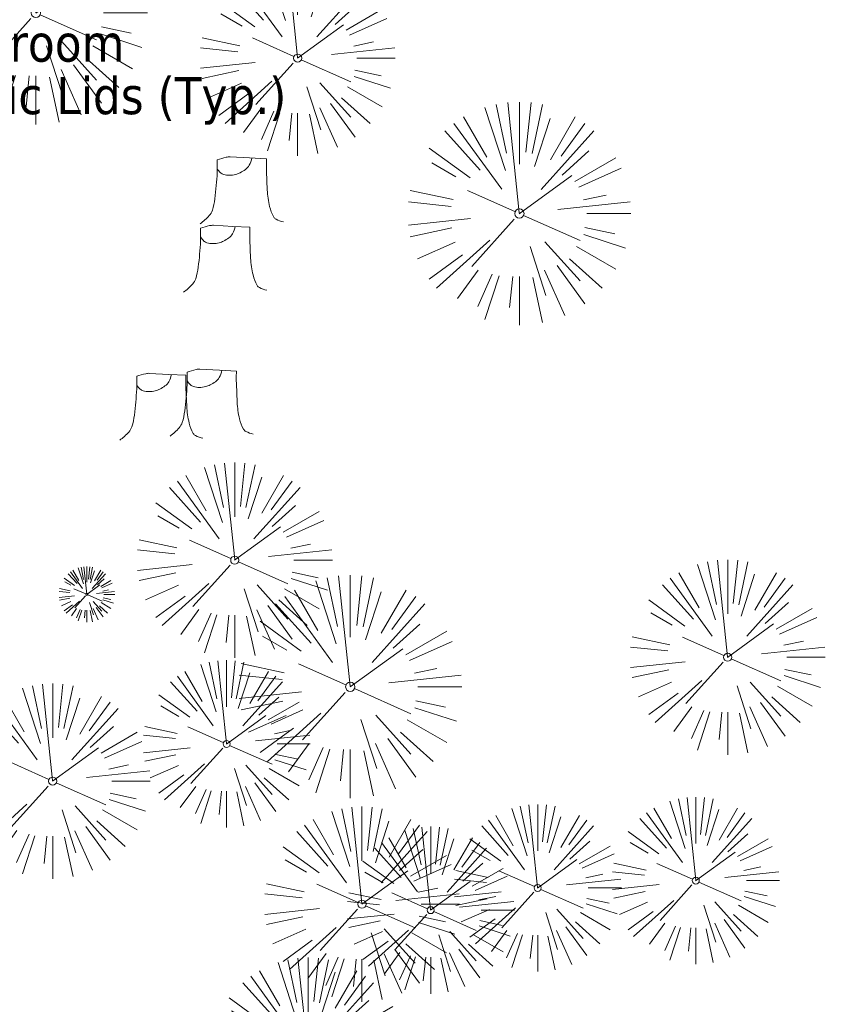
# Model space of a CAD drawing. Header units: feet. Extents: x 1134296 to 1140710, y 647902 to 649877.
# Tile 49 of 66: x 1135134 to 1135220, y 648909 to 649015. Entities that reach past the tile are written whole.
import ezdxf
from ezdxf import colors
from ezdxf.entities.mleader import LeaderData, LeaderLine
from ezdxf.math import Vec2, Vec3

# ---------------------------------------------------------------- set-up
doc = ezdxf.new("R2010")
doc.units = ezdxf.units.FT
doc.header["$MEASUREMENT"] = 0
doc.layers.add('G-XREF', color=7, linetype='Continuous')
doc.layers.add('V-ANNO-TEXT', color=8, linetype='Continuous', lineweight=13)
doc.layers.add('V-SITE-VEGE', color=8, linetype='Continuous', lineweight=18)
doc.styles.add('SEI-Dim & Leader', font='tahoma.ttf')

# ---------------------------------------------------------------- blocks, each defined once
blk = doc.blocks.new('V-SITE-VEGE-Coniferious Tree 2')
at = {"color": 0, "linetype": 'ByBlock'}
for p, q in [((-0.0575, 0.2704), (-0.104, 0.4891)), ((-0.0003, 0.0026), (-0.0523, 0.4973)), ((0, 0.2219), (0, 0.5)), ((0.0289, 0.2753), (0.0522, 0.4973)), ((0.0572, 0.2693), (0.1039, 0.4891)), ((-0.0626, 0.1926), (-0.1545, 0.4755)), ((-0.0791, 0.1089), (-0.2939, 0.4045)), ((-0.146, 0.2528), (-0.25, 0.433)), ((0.0685, 0.211), (0.1382, 0.4256)), ((0.1391, 0.2411), (0.25, 0.433)), ((0.1869, 0.2573), (0.2939, 0.4045)), ((-0.1757, 0.1951), (-0.3346, 0.3716)), ((0.0978, 0.1086), (0.3345, 0.3716)), ((-0.2201, 0.1599), (-0.4046, 0.2939)), ((0.192, 0.1729), (0.3116, 0.2806)), ((-0.2844, 0.1642), (-0.3931, 0.227)), ((0.2488, 0.1436), (0.433, 0.25)), ((0.2659, 0.1184), (0.4568, 0.2034)), ((-0.0009, -0.0007), (0.235, 0.1707)), ((-0.2961, 0.0629), (-0.4891, 0.1039)), ((-0.0199, 0.0089), (-0.2319, 0.1032)), ((-0.306, 0.0322), (-0.4973, 0.0523)), ((0.1731, 0.0182), (0.4972, 0.0523)), ((0.2873, 0.0611), (0.3885, 0.0826)), ((0.3025, 0), (0.5, 0)), ((-0.2183, -0.0229), (-0.4973, -0.0523)), ((-0.023, -0.0255), (-0.2138, -0.2374)), ((0.0185, -0.0083), (0.272, -0.1211)), ((-0.3022, -0.0642), (-0.4891, -0.1039)), ((0.2936, -0.0624), (0.4274, -0.0908)), ((-0.2881, -0.1283), (-0.4568, -0.2034)), ((-0.132, -0.1189), (-0.3716, -0.3346)), ((0.1144, -0.1271), (0.2718, -0.3019)), ((0.2891, -0.094), (0.4755, -0.1545)), ((0.0478, -0.1473), (0.1192, -0.3671)), ((0.2555, -0.1475), (0.433, -0.25)), ((-0.2545, -0.1849), (-0.4046, -0.2939)), ((0.2254, -0.2029), (0.3716, -0.3346)), ((-0.1843, -0.2536), (-0.2767, -0.3808)), ((0.1131, -0.2541), (0.2033, -0.4568)), ((0.1689, -0.2325), (0.2939, -0.4045)), ((-0.1214, -0.2725), (-0.1856, -0.4168)), ((-0.091, -0.2799), (-0.1545, -0.4755)), ((-0.0297, -0.2818), (-0.0443, -0.4216)), ((0, -0.2818), (0, -0.5)), ((0.061, -0.2873), (0.1039, -0.4891))]:
    blk.add_line(p, q, dxfattribs=at)
blk.add_circle((0, 0), 0.0208)
blk = doc.blocks.new('_Open90')
at = {"color": 0, "linetype": 'ByBlock', "lineweight": -2}
for p, q in [((-0.5, 0.5), (0, 0)), ((0, 0), (-1, 0)), ((0, 0), (-0.5, -0.5))]:
    blk.add_line(p, q, dxfattribs=at)
blk = doc.blocks.new('V-SITE-VEGE-Stump')
for points in [[(-0.0776, 0.1565, -0.027668), (-0.0534, 0.1634, -0.067978), (-0.0432, 0.1643), (0.0086, 0.1616), (0.054, 0.1591)], [(0.0151, 0.1613, -0.082864), (0.0081, 0.142, -0.111324), (-0.0021, 0.1306, -0.039313), (-0.0159, 0.1223, -0.049197), (-0.028, 0.1177, -0.066002), (-0.0447, 0.1155, -0.070187), (-0.0604, 0.1177, -0.114859), (-0.0685, 0.1223, -0.075938), (-0.0773, 0.1332)], [(0.054, 0.1591, 0.004334), (0.0538, 0.1369, 0.008344), (0.054, 0.1254), (0.0561, 0.0762, 0.046252), (0.0624, 0.0317, 0.069625), (0.0733, 0.0038, 0.149725), (0.0794, -0.002, 0.058523), (0.0992, -0.0091)], [(-0.1229, -0.0143, 0.052613), (-0.0986, 0.0077, 0.106195), (-0.0905, 0.0219, 0.044862), (-0.0837, 0.0527, 0.020074), (-0.0776, 0.1229, 0.011675), (-0.0773, 0.1364, 0.007866), (-0.0776, 0.1565)]]:
    blk.add_lwpolyline(points, format="xyb")
blk = doc.blocks.new('C_XBASE-PACTOLA_02403811')
at = {"layer": 'V-SITE-VEGE', "rotation": 8.537736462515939e-07}
for p, xscale, yscale, zscale in [((1135135.27, 649015.28), 23.99971008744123, 23.99971008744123, 23.99971008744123), ((1135187.28, 648993.69), 23.99971008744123, 23.99971008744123, 23.99971008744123), ((1135140.75, 648952.7), 5.999927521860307, 5.999927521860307, 5.999927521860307), ((1135169.09, 648942.76), 23.99971008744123, 23.99971008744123, 23.99971008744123)]:
    blk.add_blockref('V-SITE-VEGE-Coniferious Tree 2', p, dxfattribs=dict(at, xscale=xscale, yscale=yscale, zscale=zscale))
at = {"layer": 'V-SITE-VEGE'}
for name, p, xscale, yscale, zscale in [('V-SITE-VEGE-Coniferious Tree 2', (1135163.43, 649010.42), 20.99974632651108, 20.99974632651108, 20.99974632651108), ('V-SITE-VEGE-Stump', (1135157.9, 648993.16), 40.31522404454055, 40.31522404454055, 40.31522404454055), ('V-SITE-VEGE-Stump', (1135156.11, 648985.8), 40.31522404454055, 40.31522404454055, 40.31522404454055), ('V-SITE-VEGE-Stump', (1135149.24, 648969.87), 40.31522404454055, 40.31522404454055, 40.31522404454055), ('V-SITE-VEGE-Stump', (1135154.66, 648970.32), 40.31522404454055, 40.31522404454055, 40.31522404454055), ('V-SITE-VEGE-Coniferious Tree 2', (1135156.66, 648956.39), 20.99974632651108, 20.99974632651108, 20.99974632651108), ('V-SITE-VEGE-Coniferious Tree 2', (1135209.69, 648945.94), 20.99974632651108, 20.99974632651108, 20.99974632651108), ('V-SITE-VEGE-Coniferious Tree 2', (1135155.78, 648936.61), 17.99978256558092, 17.99978256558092, 17.99978256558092), ('V-SITE-VEGE-Coniferious Tree 2', (1135137.08, 648932.61), 20.99974632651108, 20.99974632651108, 20.99974632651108), ('V-SITE-VEGE-Coniferious Tree 2', (1135206.26, 648921.9), 17.99978256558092, 17.99978256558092, 17.99978256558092), ('V-SITE-VEGE-Coniferious Tree 2', (1135170.35, 648919.37), 20.99974632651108, 20.99974632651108, 20.99974632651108), ('V-SITE-VEGE-Coniferious Tree 2', (1135189.25, 648921.11), 17.99978256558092, 17.99978256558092, 17.99978256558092), ('V-SITE-VEGE-Coniferious Tree 2', (1135177.74, 648918.72), 17.99978256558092, 17.99978256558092, 17.99978256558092), ('V-SITE-VEGE-Coniferious Tree 2', (1135164.56, 648903.11), 20.99974632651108, 20.99974632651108, 20.99974632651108)]:
    blk.add_blockref(name, p, dxfattribs=dict(at, xscale=xscale, yscale=yscale, zscale=zscale))
at = {"layer": 'V-ANNO-TEXT'}
ml = blk.add_multileader_mtext('Standard', dxfattribs=at)
ml.set_content('Restroom', color=256, style='SEI-Dim & Leader')
ml.set_leader_properties(color=256, linetype='ByLayer', lineweight=-1)
ml.set_arrow_properties(name='OPEN90')
ml.build(insert=Vec2(0, 0))
ml.multileader.update_dxf_attribs({"text_left_attachment_type": 2, "text_right_attachment_type": 2, "dogleg_length": 0.1, "arrow_head_size": 3.2, "scale": 40})
ctx = ml.context
ctx.base_point, ctx.scale, ctx.arrow_head_size, ctx.plane_origin = Vec3(1135119.98, 649012), 40, 3.2, Vec3(1135098.37, 649006.76)
ctx.left_attachment, ctx.right_attachment = 2, 2
notes = []
notes.append((ctx, [(0, (1, 1, 0), (1135115.98, 649012), (1, 0), 4, [(0, [(1135098.37, 649006.76)], 0, [])])]))
ctx.mtext.insert, ctx.mtext.flow_direction = Vec3(1135121.98, 649014.04), 5
ml = blk.add_multileader_mtext('Standard', dxfattribs=at)
ml.set_content('Restroom', color=256, style='SEI-Dim & Leader')
ml.set_leader_properties(color=256, linetype='ByLayer', lineweight=-1)
ml.set_arrow_properties(name='OPEN90')
ml.build(insert=Vec2(0, 0))
ml.multileader.update_dxf_attribs({"text_left_attachment_type": 2, "text_right_attachment_type": 2, "dogleg_length": 0.1, "arrow_head_size": 3.2, "scale": 40})
ctx = ml.context
ctx.base_point, ctx.scale, ctx.arrow_head_size, ctx.plane_origin = Vec3(1135119.98, 649012), 40, 3.2, Vec3(1135098.37, 649006.76)
ctx.left_attachment, ctx.right_attachment = 2, 2
notes.append((ctx, [(0, (1, 1, 0), (1135115.98, 649012), (1, 0), 4, [(0, [(1135098.37, 649006.76)], 0, [])])]))
ctx.mtext.insert, ctx.mtext.flow_direction = Vec3(1135121.98, 649014.04), 5
ml = blk.add_multileader_mtext('Standard', dxfattribs=at)
ml.set_content('Septic Lids (Typ.)', color=256, style='SEI-Dim & Leader')
ml.set_leader_properties(color=256, linetype='ByLayer', lineweight=-1)
ml.set_arrow_properties(name='OPEN90')
ml.build(insert=Vec2(0, 0))
ml.multileader.update_dxf_attribs({"text_left_attachment_type": 2, "text_right_attachment_type": 2, "dogleg_length": 0.1, "arrow_head_size": 3.2, "scale": 40})
ctx = ml.context
ctx.base_point, ctx.scale, ctx.arrow_head_size, ctx.plane_origin = Vec3(1135119.32, 649005.75), 40, 3.2, Vec3(1135097.71, 649000.52)
ctx.left_attachment, ctx.right_attachment = 2, 2
notes.append((ctx, [(0, (1, 1, 0), (1135115.32, 649005.75), (1, 0), 4, [(0, [(1135097.71, 649000.52)], 0, [])])]))
ctx.mtext.insert, ctx.mtext.flow_direction = Vec3(1135121.32, 649008.39), 5
for ctx, leaders in notes:
    for number, flags, end, landing, length, lines in leaders:
        leader = LeaderData()
        leader.index, (leader.has_last_leader_line, leader.has_dogleg_vector, leader.attachment_direction) = number, flags
        leader.last_leader_point, leader.dogleg_vector, leader.dogleg_length = Vec3(end), Vec3(landing), length
        for number, points, colour, breaks in lines:
            line = LeaderLine()
            line.index, line.vertices, line.color, line.breaks = number, Vec3.list(points), colors.encode_raw_color(colour), breaks
            leader.lines.append(line)
        ctx.leaders.append(leader)

msp = doc.modelspace()

# ---------------------------------------------------------------- block references
at = {"layer": 'G-XREF'}
msp.add_blockref('C_XBASE-PACTOLA_02403811', (0, 0), dxfattribs=at)

doc.saveas('drawing.dxf')
